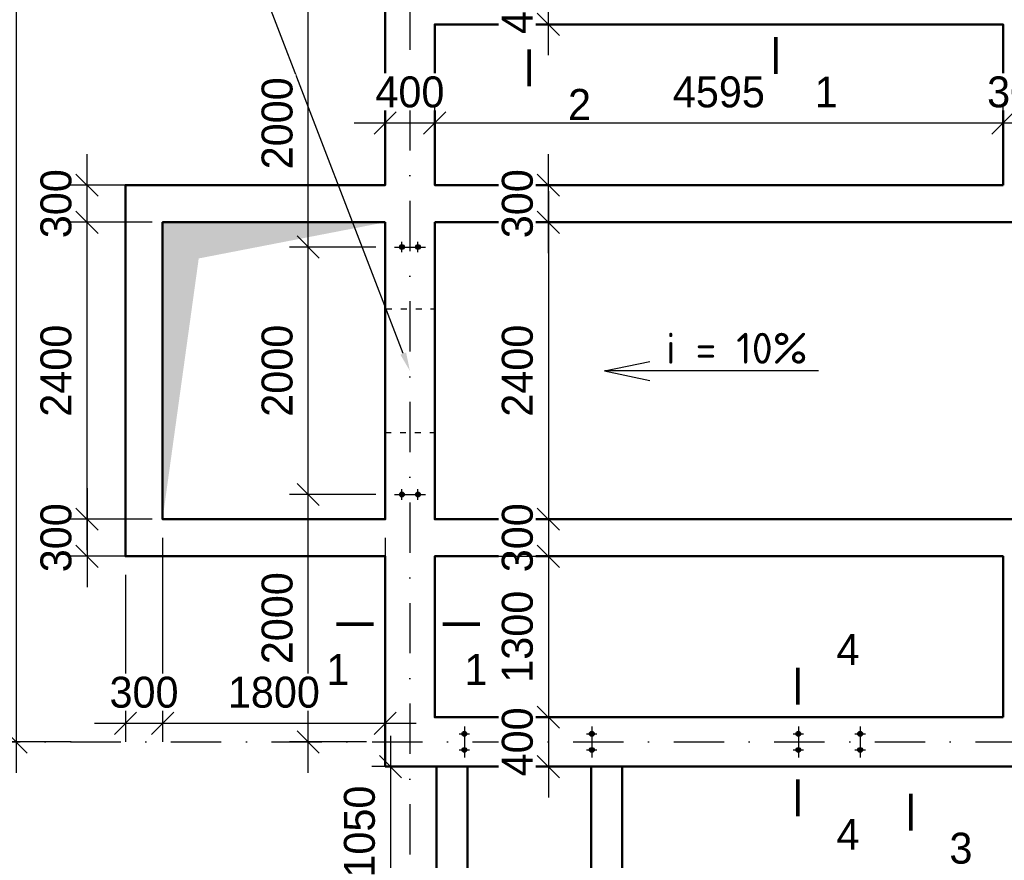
# Model space of a CAD drawing. Header units: millimetres. Extents: x 276090 to 4504742, y 101177 to 478412.
# Tile 15 of 43: x 291688 to 299647, y 208129 to 214923. Entities that reach past the tile are written whole.
import ezdxf
from ezdxf import colors
from ezdxf.entities.mleader import LeaderData, LeaderLine
from ezdxf.math import Vec2, Vec3

# ---------------------------------------------------------------- set-up
doc = ezdxf.new("R2010")
doc.units = ezdxf.units.MM
doc.header["$LTSCALE"] = 8
doc.linetypes.add('ACAD_ISO03W100', pattern=[30, 12, -18])
doc.linetypes.add('DASHDOT2', pattern=[12.7, 6.35, -3.175, 0, -3.175])
doc.layers.add('стен', color=7, linetype='Continuous')
doc.styles.add('V@ler@Live', font='isocpeui.ttf', dxfattribs={"height": 250})
doc.dimstyles.new('ISO-25', dxfattribs={"dimtxt": 250, "dimasz": 250, "dimexe": 150, "dimexo": 300, "dimgap": 125, "dimtad": 1, "dimtxsty": 'Standard', "dimblk": 'OBLIQUE', "dimcen": 2.5, "dimdle": 250, "dimadec": 0, "dimazin": 0, "dimtfac": 1, "dimtmove": 0, "dimatfit": 3, "dimldrblk": 'OBLIQUE', "dimfxl": 1, "dimarcsym": 0})

# ---------------------------------------------------------------- blocks, each defined once
blk = doc.blocks.new('_Oblique')
at = {"color": 0, "linetype": 'ByBlock', "lineweight": -2}
blk.add_line((-0.5, -0.5), (0.5, 0.5), dxfattribs=at)
blk = doc.blocks.new('*D112')
at = {"color": 0, "linetype": 'ByBlock', "lineweight": -2, "ltscale": 8, "transparency": 16777216}
for p, q in [((291658.9, 215336), (291658.9, 208836)), ((292104.7, 215086), (291508.9, 215086)), ((292104.7, 209086), (291508.9, 209086))]:
    blk.add_line(p, q, dxfattribs=at)
at = {"layer": 'Defpoints', "color": 0, "linetype": 'ByBlock', "lineweight": -2, "ltscale": 8, "transparency": 16777216}
for p in [(292254.7, 215086), (291658.9, 209086), (292254.7, 209086)]:
    blk.add_point(p, dxfattribs=at)
at = {"color": 0, "linetype": 'ByBlock', "lineweight": -2, "ltscale": 8, "transparency": 16777216, "xscale": 180, "yscale": 180, "zscale": 180}
for p, rotation in [((291658.9, 215086), 90), ((291658.9, 209086), 270)]:
    blk.add_blockref('_Oblique', p, dxfattribs=dict(at, rotation=rotation))
at = {"color": 0, "linetype": 'ByBlock', "lineweight": -2, "ltscale": 8, "transparency": 16777216, "insert": (291408.9, 212086), "char_height": 250, "attachment_point": 5, "rotation": 90}
blk.add_mtext('6000', dxfattribs=at)
blk = doc.blocks.new('*D123')
at = {"color": 0, "linetype": 'ByBlock', "lineweight": -2, "ltscale": 8, "transparency": 16777216}
for p, q in [((294019.8, 208836), (294019.8, 211336)), ((294567.3, 211086), (293869.8, 211086)), ((294492.3, 209086), (293869.8, 209086))]:
    blk.add_line(p, q, dxfattribs=at)
at = {"layer": 'Defpoints', "color": 0, "linetype": 'ByBlock', "lineweight": -2, "ltscale": 8, "transparency": 16777216}
for p in [(294019.8, 211086), (294717.3, 211086), (294642.3, 209086)]:
    blk.add_point(p, dxfattribs=at)
at = {"color": 0, "linetype": 'ByBlock', "lineweight": -2, "ltscale": 8, "transparency": 16777216, "xscale": 180, "yscale": 180, "zscale": 180}
for p, rotation in [((294019.8, 211086), 90), ((294019.8, 209086), 270)]:
    blk.add_blockref('_Oblique', p, dxfattribs=dict(at, rotation=rotation))
at = {"color": 0, "linetype": 'ByBlock', "lineweight": -2, "ltscale": 8, "transparency": 16777216, "insert": (293769.8, 210086), "char_height": 250, "attachment_point": 5, "rotation": 90}
blk.add_mtext('2000', dxfattribs=at)
blk = doc.blocks.new('*D113')
at = {"color": 0, "linetype": 'ByBlock', "lineweight": -2, "ltscale": 8, "transparency": 16777216}
for p, q in [((292232, 213036.2), (292232, 213836.2)), ((292757.7, 213586.2), (292082, 213586.2)), ((292757.7, 213286.2), (292082, 213286.2))]:
    blk.add_line(p, q, dxfattribs=at)
at = {"layer": 'Defpoints', "color": 0, "linetype": 'ByBlock', "lineweight": -2, "ltscale": 8, "transparency": 16777216}
for p in [(292232, 213586.2), (292907.7, 213586.2), (292907.7, 213286.2)]:
    blk.add_point(p, dxfattribs=at)
at = {"color": 0, "linetype": 'ByBlock', "lineweight": -2, "ltscale": 8, "transparency": 16777216, "xscale": 180, "yscale": 180, "zscale": 180}
for p, rotation in [((292232, 213586.2), 90), ((292232, 213286.2), 270)]:
    blk.add_blockref('_Oblique', p, dxfattribs=dict(at, rotation=rotation))
at = {"color": 0, "linetype": 'ByBlock', "lineweight": -2, "ltscale": 8, "transparency": 16777216, "insert": (291982, 213436.2), "char_height": 250, "attachment_point": 5, "rotation": 90}
blk.add_mtext('300', dxfattribs=at)
blk = doc.blocks.new('цвцуап123234')
at = {"layer": 'стен', "linetype": 'ByBlock', "lineweight": -2, "ltscale": 8}
h = blk.add_hatch(color=256, dxfattribs=at)
h.dxf.hatch_style = 1
edge = h.paths.add_edge_path()
edge.add_arc((295282.3, 214691.1), 19.6, 0, 360)
h = blk.add_hatch(color=256, dxfattribs=at)
h.dxf.hatch_style = 1
edge = h.paths.add_edge_path()
edge.add_arc((295282.3, 214561.3), 19.6, 0, 360)
at = {"linetype": 'ByBlock', "lineweight": -2, "ltscale": 8}
for p, q in [((295240, 214691.1), (295324.6, 214691.1)), ((295282.3, 214751.2), (295282.3, 214501.2)), ((295240, 214561.3), (295324.6, 214561.3))]:
    blk.add_line(p, q, dxfattribs=at)
for centre in [(295282.3, 214691.1), (295282.3, 214561.3)]:
    blk.add_circle(centre, 19.6, dxfattribs=at)
blk = doc.blocks.new('*D130')
at = {"color": 0, "linetype": 'ByBlock', "lineweight": -2, "ltscale": 8, "transparency": 16777216}
for p, q in [((294019.8, 210836), (294019.8, 213336)), ((294567.3, 213086), (293869.8, 213086)), ((294567.3, 211086), (293869.8, 211086))]:
    blk.add_line(p, q, dxfattribs=at)
at = {"layer": 'Defpoints', "color": 0, "linetype": 'ByBlock', "lineweight": -2, "ltscale": 8, "transparency": 16777216}
for p in [(294019.8, 213086), (294717.3, 213086), (294717.3, 211086)]:
    blk.add_point(p, dxfattribs=at)
at = {"color": 0, "linetype": 'ByBlock', "lineweight": -2, "ltscale": 8, "transparency": 16777216, "xscale": 180, "yscale": 180, "zscale": 180}
for p, rotation in [((294019.8, 213086), 90), ((294019.8, 211086), 270)]:
    blk.add_blockref('_Oblique', p, dxfattribs=dict(at, rotation=rotation))
at = {"color": 0, "linetype": 'ByBlock', "lineweight": -2, "ltscale": 8, "transparency": 16777216, "insert": (293769.8, 212086), "char_height": 250, "attachment_point": 5, "rotation": 90}
blk.add_mtext('2000', dxfattribs=at)
blk = doc.blocks.new('*D131')
at = {"color": 0, "linetype": 'ByBlock', "lineweight": -2, "ltscale": 8, "transparency": 16777216}
for p, q in [((294019.8, 212836), (294019.8, 215336)), ((294492.3, 215086), (293869.8, 215086)), ((294567.3, 213086), (293869.8, 213086))]:
    blk.add_line(p, q, dxfattribs=at)
at = {"layer": 'Defpoints', "color": 0, "linetype": 'ByBlock', "lineweight": -2, "ltscale": 8, "transparency": 16777216}
for p in [(294019.8, 215086), (294642.3, 215086), (294717.3, 213086)]:
    blk.add_point(p, dxfattribs=at)
at = {"color": 0, "linetype": 'ByBlock', "lineweight": -2, "ltscale": 8, "transparency": 16777216, "xscale": 180, "yscale": 180, "zscale": 180}
for p, rotation in [((294019.8, 215086), 90), ((294019.8, 213086), 270)]:
    blk.add_blockref('_Oblique', p, dxfattribs=dict(at, rotation=rotation))
at = {"color": 0, "linetype": 'ByBlock', "lineweight": -2, "ltscale": 8, "transparency": 16777216, "insert": (293769.8, 214086), "char_height": 250, "attachment_point": 5, "rotation": 90, "bg_fill": 3, "box_fill_scale": 1.1, "bg_fill_color": 256, "bg_fill_true_color": 13158600, "bg_fill_transparency": 0}
blk.add_mtext('2000', dxfattribs=at)
blk = doc.blocks.new('*D140')
at = {"color": 0, "linetype": 'ByBlock', "lineweight": -2, "ltscale": 8, "transparency": 16777216}
for p, q in [((295961.9, 213536.2), (295961.9, 210636.2)), ((295363.1, 213286.2), (296111.9, 213286.2)), ((295363.1, 210886.2), (296111.9, 210886.2))]:
    blk.add_line(p, q, dxfattribs=at)
at = {"layer": 'Defpoints', "color": 0, "linetype": 'ByBlock', "lineweight": -2, "ltscale": 8, "transparency": 16777216}
for p in [(295213.1, 213286.2), (295213.1, 210886.2), (295961.9, 210886.2)]:
    blk.add_point(p, dxfattribs=at)
at = {"color": 0, "linetype": 'ByBlock', "lineweight": -2, "ltscale": 8, "transparency": 16777216, "xscale": 180, "yscale": 180, "zscale": 180}
for p, rotation in [((295961.9, 213286.2), 90), ((295961.9, 210886.2), 270)]:
    blk.add_blockref('_Oblique', p, dxfattribs=dict(at, rotation=rotation))
at = {"color": 0, "linetype": 'ByBlock', "lineweight": -2, "ltscale": 8, "transparency": 16777216, "insert": (295711.9, 212086.2), "char_height": 250, "attachment_point": 5, "rotation": 90, "bg_fill": 3, "box_fill_scale": 1.1, "bg_fill_color": 256, "bg_fill_true_color": 13158600, "bg_fill_transparency": 0}
blk.add_mtext('2400', dxfattribs=at)
blk = doc.blocks.new('*D141')
at = {"color": 0, "linetype": 'ByBlock', "lineweight": -2, "ltscale": 8, "transparency": 16777216}
for p, q in [((295961.9, 213036.2), (295961.9, 213836.2)), ((295363.1, 213586.2), (296111.9, 213586.2)), ((295363.1, 213286.2), (296111.9, 213286.2))]:
    blk.add_line(p, q, dxfattribs=at)
at = {"layer": 'Defpoints', "color": 0, "linetype": 'ByBlock', "lineweight": -2, "ltscale": 8, "transparency": 16777216}
for p in [(295213.1, 213586.2), (295961.9, 213586.2), (295213.1, 213286.2)]:
    blk.add_point(p, dxfattribs=at)
at = {"color": 0, "linetype": 'ByBlock', "lineweight": -2, "ltscale": 8, "transparency": 16777216, "xscale": 180, "yscale": 180, "zscale": 180}
for p, rotation in [((295961.9, 213586.2), 90), ((295961.9, 213286.2), 270)]:
    blk.add_blockref('_Oblique', p, dxfattribs=dict(at, rotation=rotation))
at = {"color": 0, "linetype": 'ByBlock', "lineweight": -2, "ltscale": 8, "transparency": 16777216, "insert": (295711.9, 213436.2), "char_height": 250, "attachment_point": 5, "rotation": 90, "bg_fill": 3, "box_fill_scale": 1.1, "bg_fill_color": 256, "bg_fill_true_color": 13158600, "bg_fill_transparency": 0}
blk.add_mtext('300', dxfattribs=at)
blk = doc.blocks.new('*D142')
at = {"color": 0, "linetype": 'ByBlock', "lineweight": -2, "ltscale": 8, "transparency": 16777216}
for p, q in [((295961.9, 211136.2), (295961.9, 210336.2)), ((295363.1, 210886.2), (296111.9, 210886.2)), ((295363.1, 210586.2), (296111.9, 210586.2))]:
    blk.add_line(p, q, dxfattribs=at)
at = {"layer": 'Defpoints', "color": 0, "linetype": 'ByBlock', "lineweight": -2, "ltscale": 8, "transparency": 16777216}
for p in [(295213.1, 210886.2), (295213.1, 210586.2), (295961.9, 210586.2)]:
    blk.add_point(p, dxfattribs=at)
at = {"color": 0, "linetype": 'ByBlock', "lineweight": -2, "ltscale": 8, "transparency": 16777216, "xscale": 180, "yscale": 180, "zscale": 180}
for p, rotation in [((295961.9, 210886.2), 90), ((295961.9, 210586.2), 270)]:
    blk.add_blockref('_Oblique', p, dxfattribs=dict(at, rotation=rotation))
at = {"color": 0, "linetype": 'ByBlock', "lineweight": -2, "ltscale": 8, "transparency": 16777216, "insert": (295711.9, 210736.2), "char_height": 250, "attachment_point": 5, "rotation": 90, "bg_fill": 3, "box_fill_scale": 1.1, "bg_fill_color": 256, "bg_fill_true_color": 13158600, "bg_fill_transparency": 0}
blk.add_mtext('300', dxfattribs=at)
blk = doc.blocks.new('*D143')
at = {"color": 0, "linetype": 'ByBlock', "lineweight": -2, "ltscale": 8, "transparency": 16777216}
for p, q in [((295961.9, 210836.2), (295961.9, 209036)), ((295363.1, 210586.2), (296111.9, 210586.2)), ((295363.1, 209286), (296111.9, 209286))]:
    blk.add_line(p, q, dxfattribs=at)
at = {"layer": 'Defpoints', "color": 0, "linetype": 'ByBlock', "lineweight": -2, "ltscale": 8, "transparency": 16777216}
for p in [(295213.1, 210586.2), (295213.1, 209286), (295961.9, 209286)]:
    blk.add_point(p, dxfattribs=at)
at = {"color": 0, "linetype": 'ByBlock', "lineweight": -2, "ltscale": 8, "transparency": 16777216, "xscale": 180, "yscale": 180, "zscale": 180}
for p, rotation in [((295961.9, 210586.2), 90), ((295961.9, 209286), 270)]:
    blk.add_blockref('_Oblique', p, dxfattribs=dict(at, rotation=rotation))
at = {"color": 0, "linetype": 'ByBlock', "lineweight": -2, "ltscale": 8, "transparency": 16777216, "insert": (295711.9, 209936.1), "char_height": 250, "attachment_point": 5, "rotation": 90, "bg_fill": 3, "box_fill_scale": 1.1, "bg_fill_color": 256, "bg_fill_true_color": 13158600, "bg_fill_transparency": 0}
blk.add_mtext('1300', dxfattribs=at)
blk = doc.blocks.new('*D144')
at = {"color": 0, "linetype": 'ByBlock', "lineweight": -2, "ltscale": 8, "transparency": 16777216}
for p, q in [((295961.9, 214636), (295961.9, 215536)), ((295443.1, 215286), (296111.9, 215286)), ((295363.1, 214886), (296111.9, 214886))]:
    blk.add_line(p, q, dxfattribs=at)
at = {"layer": 'Defpoints', "color": 0, "linetype": 'ByBlock', "lineweight": -2, "ltscale": 8, "transparency": 16777216}
for p in [(295293.1, 215286), (295961.9, 215286), (295213.1, 214886)]:
    blk.add_point(p, dxfattribs=at)
at = {"color": 0, "linetype": 'ByBlock', "lineweight": -2, "ltscale": 8, "transparency": 16777216, "xscale": 180, "yscale": 180, "zscale": 180}
for p, rotation in [((295961.9, 215286), 90), ((295961.9, 214886), 270)]:
    blk.add_blockref('_Oblique', p, dxfattribs=dict(at, rotation=rotation))
at = {"color": 0, "linetype": 'ByBlock', "lineweight": -2, "ltscale": 8, "transparency": 16777216, "insert": (295711.9, 215086), "char_height": 250, "attachment_point": 5, "rotation": 90, "bg_fill": 3, "box_fill_scale": 1.1, "bg_fill_color": 256, "bg_fill_true_color": 13158600, "bg_fill_transparency": 0}
blk.add_mtext('400', dxfattribs=at)
blk = doc.blocks.new('*D145')
at = {"color": 0, "linetype": 'ByBlock', "lineweight": -2, "ltscale": 8, "transparency": 16777216}
for p, q in [((295961.9, 209536.3), (295961.9, 208636.3)), ((295363.1, 209286.3), (296111.9, 209286.3)), ((295443.1, 208886.3), (296111.9, 208886.3))]:
    blk.add_line(p, q, dxfattribs=at)
at = {"layer": 'Defpoints', "color": 0, "linetype": 'ByBlock', "lineweight": -2, "ltscale": 8, "transparency": 16777216}
for p in [(295213.1, 209286.3), (295293.1, 208886.3), (295961.9, 208886.3)]:
    blk.add_point(p, dxfattribs=at)
at = {"color": 0, "linetype": 'ByBlock', "lineweight": -2, "ltscale": 8, "transparency": 16777216, "xscale": 180, "yscale": 180, "zscale": 180}
for p, rotation in [((295961.9, 209286.3), 90), ((295961.9, 208886.3), 270)]:
    blk.add_blockref('_Oblique', p, dxfattribs=dict(at, rotation=rotation))
at = {"color": 0, "linetype": 'ByBlock', "lineweight": -2, "ltscale": 8, "transparency": 16777216, "insert": (295711.9, 209086.3), "char_height": 250, "attachment_point": 5, "rotation": 90, "bg_fill": 3, "box_fill_scale": 1.1, "bg_fill_color": 256, "bg_fill_true_color": 13158600, "bg_fill_transparency": 0}
blk.add_mtext('400', dxfattribs=at)
blk = doc.blocks.new('*D146')
at = {"color": 0, "linetype": 'ByBlock', "lineweight": -2, "ltscale": 8, "transparency": 16777216}
for p, q in [((292232, 210636.2), (292232, 213536.2)), ((292757.7, 213286.2), (292082, 213286.2)), ((292757.7, 210886.2), (292082, 210886.2))]:
    blk.add_line(p, q, dxfattribs=at)
at = {"layer": 'Defpoints', "color": 0, "linetype": 'ByBlock', "lineweight": -2, "ltscale": 8, "transparency": 16777216}
for p in [(292232, 213286.2), (292907.7, 213286.2), (292907.7, 210886.2)]:
    blk.add_point(p, dxfattribs=at)
at = {"color": 0, "linetype": 'ByBlock', "lineweight": -2, "ltscale": 8, "transparency": 16777216, "xscale": 180, "yscale": 180, "zscale": 180}
for p, rotation in [((292232, 213286.2), 90), ((292232, 210886.2), 270)]:
    blk.add_blockref('_Oblique', p, dxfattribs=dict(at, rotation=rotation))
at = {"color": 0, "linetype": 'ByBlock', "lineweight": -2, "ltscale": 8, "transparency": 16777216, "insert": (291982, 212086.2), "char_height": 250, "attachment_point": 5, "rotation": 90}
blk.add_mtext('2400', dxfattribs=at)
blk = doc.blocks.new('*D147')
at = {"color": 0, "linetype": 'ByBlock', "lineweight": -2, "ltscale": 8, "transparency": 16777216}
for p, q in [((292232, 211136.2), (292232, 210336.2)), ((292757.7, 210886.2), (292082, 210886.2)), ((292757.7, 210586.2), (292082, 210586.2))]:
    blk.add_line(p, q, dxfattribs=at)
at = {"layer": 'Defpoints', "color": 0, "linetype": 'ByBlock', "lineweight": -2, "ltscale": 8, "transparency": 16777216}
for p in [(292907.7, 210886.2), (292232, 210586.2), (292907.7, 210586.2)]:
    blk.add_point(p, dxfattribs=at)
at = {"color": 0, "linetype": 'ByBlock', "lineweight": -2, "ltscale": 8, "transparency": 16777216, "xscale": 180, "yscale": 180, "zscale": 180}
for p, rotation in [((292232, 210886.2), 90), ((292232, 210586.2), 270)]:
    blk.add_blockref('_Oblique', p, dxfattribs=dict(at, rotation=rotation))
at = {"color": 0, "linetype": 'ByBlock', "lineweight": -2, "ltscale": 8, "transparency": 16777216, "insert": (291982, 210736.2), "char_height": 250, "attachment_point": 5, "rotation": 90}
blk.add_mtext('300', dxfattribs=at)
blk = doc.blocks.new('*D148')
at = {"color": 0, "linetype": 'ByBlock', "lineweight": -2, "ltscale": 8, "transparency": 16777216}
for p, q in [((292842.7, 210736.2), (292842.7, 209086.3)), ((294642.3, 210736.2), (294642.3, 209086.3)), ((292592.7, 209236.3), (294892.3, 209236.3))]:
    blk.add_line(p, q, dxfattribs=at)
at = {"layer": 'Defpoints', "color": 0, "linetype": 'ByBlock', "lineweight": -2, "ltscale": 8, "transparency": 16777216}
for p in [(292842.7, 210886.2), (294642.3, 210886.2), (294642.3, 209236.3)]:
    blk.add_point(p, dxfattribs=at)
at = {"color": 0, "linetype": 'ByBlock', "lineweight": -2, "ltscale": 8, "transparency": 16777216, "xscale": 180, "yscale": 180, "zscale": 180, "rotation": 180}
blk.add_blockref('_Oblique', (292842.7, 209236.3), dxfattribs=at)
at = {"color": 0, "linetype": 'ByBlock', "lineweight": -2, "ltscale": 8, "transparency": 16777216, "xscale": 180, "yscale": 180, "zscale": 180}
blk.add_blockref('_Oblique', (294642.3, 209236.3), dxfattribs=at)
at = {"color": 0, "linetype": 'ByBlock', "lineweight": -2, "ltscale": 8, "transparency": 16777216, "insert": (293742.5, 209486.3), "char_height": 250, "attachment_point": 5, "bg_fill": 3, "box_fill_scale": 1.1, "bg_fill_color": 256, "bg_fill_true_color": 13158600, "bg_fill_transparency": 0}
blk.add_mtext('1800', dxfattribs=at)
blk = doc.blocks.new('*D149')
at = {"color": 0, "linetype": 'ByBlock', "lineweight": -2, "ltscale": 8, "transparency": 16777216}
for p, q in [((292842.7, 210736.2), (292842.7, 209086.3)), ((292542.7, 210436.2), (292542.7, 209086.3)), ((292292.7, 209236.3), (293092.7, 209236.3))]:
    blk.add_line(p, q, dxfattribs=at)
at = {"layer": 'Defpoints', "color": 0, "linetype": 'ByBlock', "lineweight": -2, "ltscale": 8, "transparency": 16777216}
for p in [(292842.7, 210886.2), (292542.7, 210586.2), (292842.7, 209236.3)]:
    blk.add_point(p, dxfattribs=at)
at = {"color": 0, "linetype": 'ByBlock', "lineweight": -2, "ltscale": 8, "transparency": 16777216, "xscale": 180, "yscale": 180, "zscale": 180, "rotation": 180}
blk.add_blockref('_Oblique', (292542.7, 209236.3), dxfattribs=at)
at = {"color": 0, "linetype": 'ByBlock', "lineweight": -2, "ltscale": 8, "transparency": 16777216, "xscale": 180, "yscale": 180, "zscale": 180}
blk.add_blockref('_Oblique', (292842.7, 209236.3), dxfattribs=at)
at = {"color": 0, "linetype": 'ByBlock', "lineweight": -2, "ltscale": 8, "transparency": 16777216, "insert": (292692.7, 209486.3), "char_height": 250, "attachment_point": 5, "bg_fill": 3, "box_fill_scale": 1.1, "bg_fill_color": 256, "bg_fill_true_color": 13158600, "bg_fill_transparency": 0}
blk.add_mtext('300', dxfattribs=at)
blk = doc.blocks.new('*D151')
at = {"color": 0, "linetype": 'ByBlock', "lineweight": -2, "ltscale": 8, "transparency": 16777216}
for p, q in [((294685.3, 209136), (294685.3, 207586)), ((295157.3, 208886), (294535.3, 208886)), ((295157.3, 207836), (294535.3, 207836))]:
    blk.add_line(p, q, dxfattribs=at)
at = {"layer": 'Defpoints', "color": 0, "linetype": 'ByBlock', "lineweight": -2, "ltscale": 8, "transparency": 16777216}
for p in [(295307.3, 208886), (294685.3, 207836), (295307.3, 207836)]:
    blk.add_point(p, dxfattribs=at)
at = {"color": 0, "linetype": 'ByBlock', "lineweight": -2, "ltscale": 8, "transparency": 16777216, "xscale": 180, "yscale": 180, "zscale": 180}
for p, rotation in [((294685.3, 208886), 90), ((294685.3, 207836), 270)]:
    blk.add_blockref('_Oblique', p, dxfattribs=dict(at, rotation=rotation))
at = {"color": 0, "linetype": 'ByBlock', "lineweight": -2, "ltscale": 8, "transparency": 16777216, "insert": (294435.3, 208361), "char_height": 250, "attachment_point": 5, "rotation": 90}
blk.add_mtext('1050', dxfattribs=at)
blk = doc.blocks.new('*D152')
at = {"color": 0, "linetype": 'ByBlock', "lineweight": -2, "ltscale": 8, "transparency": 16777216}
for p, q in [((294642.3, 213736.2), (294642.3, 214238.2)), ((295042.3, 213736.2), (295042.3, 214238.2)), ((295292.3, 214088.2), (294392.3, 214088.2))]:
    blk.add_line(p, q, dxfattribs=at)
at = {"layer": 'Defpoints', "color": 0, "linetype": 'ByBlock', "lineweight": -2, "ltscale": 8, "transparency": 16777216}
for p in [(294642.3, 214088.2), (294642.3, 213586.2), (295042.3, 213586.2)]:
    blk.add_point(p, dxfattribs=at)
at = {"color": 0, "linetype": 'ByBlock', "lineweight": -2, "ltscale": 8, "transparency": 16777216, "xscale": 180, "yscale": 180, "zscale": 180, "rotation": 180}
blk.add_blockref('_Oblique', (294642.3, 214088.2), dxfattribs=at)
at = {"color": 0, "linetype": 'ByBlock', "lineweight": -2, "ltscale": 8, "transparency": 16777216, "xscale": 180, "yscale": 180, "zscale": 180}
blk.add_blockref('_Oblique', (295042.3, 214088.2), dxfattribs=at)
at = {"color": 0, "linetype": 'ByBlock', "lineweight": -2, "ltscale": 8, "transparency": 16777216, "insert": (294842.3, 214338.2), "char_height": 250, "attachment_point": 5, "bg_fill": 3, "box_fill_scale": 1.1, "bg_fill_color": 256, "bg_fill_true_color": 13158600, "bg_fill_transparency": 0}
blk.add_mtext('400', dxfattribs=at)
blk = doc.blocks.new('*D154')
at = {"color": 0, "linetype": 'ByBlock', "lineweight": -2, "ltscale": 8, "transparency": 16777216}
for p, q in [((299637.3, 213736.2), (299637.3, 214238.2)), ((299937.3, 213736.2), (299937.3, 214238.2)), ((300187.3, 214088.2), (299387.3, 214088.2))]:
    blk.add_line(p, q, dxfattribs=at)
at = {"layer": 'Defpoints', "color": 0, "linetype": 'ByBlock', "lineweight": -2, "ltscale": 8, "transparency": 16777216}
for p in [(299637.3, 214088.2), (299637.3, 213586.2), (299937.3, 213586.2)]:
    blk.add_point(p, dxfattribs=at)
at = {"color": 0, "linetype": 'ByBlock', "lineweight": -2, "ltscale": 8, "transparency": 16777216, "xscale": 180, "yscale": 180, "zscale": 180, "rotation": 180}
blk.add_blockref('_Oblique', (299637.3, 214088.2), dxfattribs=at)
at = {"color": 0, "linetype": 'ByBlock', "lineweight": -2, "ltscale": 8, "transparency": 16777216, "xscale": 180, "yscale": 180, "zscale": 180}
blk.add_blockref('_Oblique', (299937.3, 214088.2), dxfattribs=at)
at = {"color": 0, "linetype": 'ByBlock', "lineweight": -2, "ltscale": 8, "transparency": 16777216, "insert": (299787.3, 214338.2), "char_height": 250, "attachment_point": 5, "bg_fill": 3, "box_fill_scale": 1.1, "bg_fill_color": 256, "bg_fill_true_color": 13158600, "bg_fill_transparency": 0}
blk.add_mtext('300', dxfattribs=at)
blk = doc.blocks.new('*D155')
at = {"color": 0, "linetype": 'ByBlock', "lineweight": -2, "ltscale": 8, "transparency": 16777216}
for p, q in [((295042.3, 213736.2), (295042.3, 214238.2)), ((299637.3, 213736.2), (299637.3, 214238.2)), ((299887.3, 214088.2), (294792.3, 214088.2))]:
    blk.add_line(p, q, dxfattribs=at)
at = {"layer": 'Defpoints', "color": 0, "linetype": 'ByBlock', "lineweight": -2, "ltscale": 8, "transparency": 16777216}
for p in [(295042.3, 214088.2), (295042.3, 213586.2), (299637.3, 213586.2)]:
    blk.add_point(p, dxfattribs=at)
at = {"color": 0, "linetype": 'ByBlock', "lineweight": -2, "ltscale": 8, "transparency": 16777216, "xscale": 180, "yscale": 180, "zscale": 180, "rotation": 180}
blk.add_blockref('_Oblique', (295042.3, 214088.2), dxfattribs=at)
at = {"color": 0, "linetype": 'ByBlock', "lineweight": -2, "ltscale": 8, "transparency": 16777216, "xscale": 180, "yscale": 180, "zscale": 180}
blk.add_blockref('_Oblique', (299637.3, 214088.2), dxfattribs=at)
at = {"color": 0, "linetype": 'ByBlock', "lineweight": -2, "ltscale": 8, "transparency": 16777216, "insert": (297339.8, 214338.2), "char_height": 250, "attachment_point": 5, "bg_fill": 3, "box_fill_scale": 1.1, "bg_fill_color": 256, "bg_fill_true_color": 13158600, "bg_fill_transparency": 0}
blk.add_mtext('4595', dxfattribs=at)

msp = doc.modelspace()

# ---------------------------------------------------------------- linework, layer by layer
at = {"color": 1, "linetype": 'DASHDOT2', "lineweight": -2, "ltscale": 8}
for p, q in [((294842.337, 215085.984), (294842.337, 205119.269)), ((291284.866, 209085.984), (301622.337, 209085.984))]:
    msp.add_line(p, q, dxfattribs=at)
at = {"linetype": 'ACAD_ISO03W100', "lineweight": 30, "ltscale": 0.5}
for p, q in [((294649.227, 212585.984), (295042.337, 212585.984)), ((294642.337, 211585.984), (295042.337, 211585.984))]:
    msp.add_line(p, q, dxfattribs=at)
at = {"lineweight": -3}
for p, q in [((296415.014, 212084.032), (296782.945, 212159.75)), ((298146.277, 212084.032), (296415.014, 212084.032)), ((296415.014, 212084.032), (296782.945, 212008.315))]:
    msp.add_line(p, q, dxfattribs=at)
at = {"linetype": 'ByBlock', "lineweight": 50, "ltscale": 8}
msp.add_line((294642.337, 208885.984), (301822.337, 208885.984), dxfattribs=at)
for points in [[(294642.337, 208885.984), (294642.337, 210586.159), (292542.653, 210586.159), (292542.653, 213586.159), (294642.337, 213586.159), (294642.337, 215285.984), (301822.337, 215285.984), (301822.337, 208885.984)], [(295057.337, 208885.984), (295057.337, 207585.984), (296557.337, 207585.984), (296557.337, 208885.984)], [(295307.337, 208885.984), (295307.337, 207835.984), (296307.337, 207835.984), (296307.337, 208885.984)]]:
    msp.add_lwpolyline(points, dxfattribs=at)
for points in [[(295042.337, 213286.159), (299937.337, 213286.159), (299937.337, 214885.984), (301422.337, 214885.984), (301422.337, 209285.984), (299937.337, 209285.984), (299937.337, 210886.159), (295042.337, 210886.159)], [(299637.337, 213586.159), (299637.337, 214885.984), (295042.337, 214885.984), (295042.337, 213586.159)], [(294642.337, 213286.159), (294642.337, 210886.159), (292842.653, 210886.159), (292842.653, 213286.159)], [(299637.337, 209285.984), (299637.337, 210586.159), (295042.337, 210586.159), (295042.337, 209285.984)]]:
    msp.add_lwpolyline(points, close=True, dxfattribs=at)
at = {"linetype": 'ByBlock', "lineweight": -2}
for points in [[(297977.797, 209387.467, 30, 30, 0), (297977.797, 209687.467, 30, 30, 0), (297977.797, 209587.467, 0, 40, 0), (298177.797, 209587.467, 0, 0, 0), (298477.797, 209587.467, 0, 0, 0)], [(297977.797, 208784.501, 30, 30, 0), (297977.797, 208484.501, 30, 30, 0), (297977.797, 208584.501, 0, 40, 0), (298177.797, 208584.501, 0, 0, 0), (298477.797, 208584.501, 0, 0, 0)], [(298890.512, 208668.85, 30, 30, 0), (298890.512, 208368.85, 30, 30, 0), (298890.512, 208468.85, 0, 40, 0), (299090.512, 208468.85, 0, 0, 0), (299390.512, 208468.85, 0, 0, 0)]]:
    msp.add_lwpolyline(points, format="xyseb", dxfattribs=at)
at = {"color": 252, "linetype": 'ByBlock', "lineweight": -2}
msp.add_solid([(292842.653, 210886.159), (292842.653, 213286.159), (293135.019, 212993.793), (294642.337, 213286.159)], dxfattribs=at)

# ---------------------------------------------------------------- block references
at = {"linetype": 'ByBlock', "lineweight": -2, "rotation": 90}
for p in [(509468.516, -82196.353), (509468.516, -84196.353)]:
    msp.add_blockref('цвцуап123234', p, dxfattribs=at)
at = {"linetype": 'ByBlock', "lineweight": -2}
for p in [(0, -5540.195), (1030, -5540.195), (2700, -5540.195), (3200, -5540.195)]:
    msp.add_blockref('цвцуап123234', p, dxfattribs=at)

# ---------------------------------------------------------------- texts
at = {"lineweight": -3, "insert": (298055.573, 212392.848), "char_height": 250, "width": 1153.45275, "attachment_point": 3, "style": 'V@ler@Live'}
msp.add_mtext('{\\fISOCPEUR|b0|i0|c238|p34;i = \\fISOCPEUR|b0|i0|c204|p34;10\\fISOCPEUR|b0|i0|c238|p34;%}', dxfattribs=at)
at = {"lineweight": -3, "char_height": 250, "width": 140.97526}
for s, insert, attachment_point in [('4', (298291.027, 209957.738), 1), ('3', (299203.742, 208098.579), 7)]:
    msp.add_mtext(s, dxfattribs=dict(at, insert=insert, attachment_point=attachment_point))
at = {"lineweight": -3, "insert": (298291.027, 208214.229), "char_height": 250, "attachment_point": 7}
msp.add_mtext('4', dxfattribs=at)

# ---------------------------------------------------------------- dimensions: what is measured, and where the dimension line sits
at = {"linetype": 'ByBlock', "lineweight": -2, "ltscale": 8}
dim = msp.add_linear_dim(base=(291658.872, 209085.984), p1=(292254.695, 215085.984), p2=(292254.695, 209085.984), angle=90, dimstyle='ISO-25', override={"dimasz": 180, "dimexo": 150, "dimdec": 0, "dimtdec": 0, "dimfxl": 1.25}, dxfattribs=at)
dim.commit()
dim.dimension.update_dxf_attribs({"geometry": '*D112', "text_midpoint": (291408.872, 212085.984)})
at = {"color": 5, "linetype": 'ByBlock', "lineweight": -2, "ltscale": 8}
for base, p1, p2, angle, picture, middle in [((292231.999, 213586.159), (292907.653, 213286.159), (292907.653, 213586.159), 270, '*D113', (292231.999, 213436.159)), ((292231.999, 213286.159), (292907.653, 210886.159), (292907.653, 213286.159), 270, '*D146', (292231.999, 212086.159)), ((292231.999, 210586.159), (292907.653, 210886.159), (292907.653, 210586.159), 90, '*D147', (292231.999, 210736.159))]:
    dim = msp.add_linear_dim(base=base, p1=p1, p2=p2, angle=angle, dimstyle='ISO-25', override={"dimasz": 180, "dimexo": 150, "dimdec": 0, "dimtdec": 0, "dimtmove": 1, "dimfxl": 1.25}, dxfattribs=at)
    dim.commit()
    dim.dimension.update_dxf_attribs({"geometry": picture, "text_midpoint": middle, "dimtype": 160})
for base, p1, p2, picture, middle in [((294019.811, 213085.984), (294717.337, 211085.984), (294717.337, 213085.984), '*D130', (293769.811, 212085.984)), ((294019.811, 211085.984), (294642.337, 209085.984), (294717.337, 211085.984), '*D123', (293769.811, 210085.984))]:
    dim = msp.add_linear_dim(base=base, p1=p1, p2=p2, angle=90, dimstyle='ISO-25', override={"dimasz": 180, "dimexo": 150, "dimdec": 0, "dimtdec": 0, "dimtmove": 1, "dimfxl": 1.25}, dxfattribs=at)
    dim.commit()
    dim.dimension.update_dxf_attribs({"geometry": picture, "text_midpoint": middle})

# ---------------------------------------------------------------- leaders
at = {"layer": 'Defpoints', "linetype": 'ByBlock', "lineweight": -2, "ltscale": 8}
ml = msp.add_multileader_mtext('Standard', dxfattribs=at)
ml.set_content('{\\fISOCPEUR|b0|i0|c204|p34;отв\\fISOCPEUR|b0|i0|c238|p34;. 1000 x 800 (h)\\fISOCPEUR|b0|i0|c204|p34;\\Pн. -2.200}', color=256, style='V@ler@Live')
ml.set_leader_properties()
ml.build(insert=Vec2(0, 0))
ml.multileader.update_dxf_attribs({"text_left_attachment_type": 6, "text_right_attachment_type": 6, "dogleg_length": 0.36, "arrow_head_size": 150})
ctx = ml.context
ctx.base_point, ctx.char_height, ctx.arrow_head_size, ctx.plane_origin = Vec3(290380.576, 216063.436), 250, 150, Vec3(293611.399, 213273.55)
ctx.left_attachment, ctx.right_attachment, ctx.text_align_type = 6, 6, 1
notes = []
notes.append((ctx, [(0, (1, 1, 0), (293309.936, 216063.436), (-1, 0), 0.36, [(0, [(294842.337, 212084.577)], 0, [])])]))
ctx.mtext.insert, ctx.mtext.alignment, ctx.mtext.flow_direction = Vec3(291845.076, 216363.436), 2, 5
for ctx, leaders in notes:
    for number, flags, end, landing, length, lines in leaders:
        leader = LeaderData()
        leader.index, (leader.has_last_leader_line, leader.has_dogleg_vector, leader.attachment_direction) = number, flags
        leader.last_leader_point, leader.dogleg_vector, leader.dogleg_length = Vec3(end), Vec3(landing), length
        for number, points, colour, breaks in lines:
            line = LeaderLine()
            line.index, line.vertices, line.color, line.breaks = number, Vec3.list(points), colors.encode_raw_color(colour), breaks
            leader.lines.append(line)
        ctx.leaders.append(leader)

# ---------------------------------------------------------------- next in the draw order: dimensions: what is measured, and where the dimension line sits
at = {"color": 5, "linetype": 'ByBlock', "lineweight": -2, "ltscale": 8}
dim = msp.add_linear_dim(base=(295961.944, 215285.984), p1=(295213.052, 214885.984), p2=(295293.052, 215285.984), angle=90, dimstyle='ISO-25', override={"dimasz": 180, "dimexo": 150, "dimdec": 0, "dimtdec": 0, "dimfxl": 1.25, "dimtfill": 1}, dxfattribs=at)
dim.commit()
dim.dimension.update_dxf_attribs({"geometry": '*D144', "text_midpoint": (295961.944, 215085.984), "dimtype": 160})
for base, p1, p2, override, picture, middle in [((294019.811, 215085.984), (294717.337, 213085.984), (294642.337, 215085.984), {"dimasz": 180, "dimexo": 150, "dimdec": 0, "dimtdec": 0, "dimtmove": 1, "dimfxl": 1.25, "dimtfill": 1}, '*D131', (293769.811, 214085.984)), ((295961.944, 210886.159), (295213.052, 213286.159), (295213.052, 210886.159), {"dimasz": 180, "dimexo": 150, "dimdec": 0, "dimtdec": 0, "dimfxl": 1.25, "dimtfill": 1}, '*D140', (295711.944, 212086.159))]:
    dim = msp.add_linear_dim(base=base, p1=p1, p2=p2, angle=90, dimstyle='ISO-25', override=override, dxfattribs=at)
    dim.commit()
    dim.dimension.update_dxf_attribs({"geometry": picture, "text_midpoint": middle})
dim = msp.add_linear_dim(base=(299637.337, 214088.212), p1=(299937.337, 213586.159), p2=(299637.337, 213586.159), dimstyle='ISO-25', override={"dimasz": 180, "dimexo": 150, "dimdec": 0, "dimtdec": 0, "dimfxl": 1.25, "dimtfill": 1}, dxfattribs=at)
dim.commit()
dim.dimension.update_dxf_attribs({"geometry": '*D154', "text_midpoint": (299787.337, 214088.212), "dimtype": 160})
dim = msp.add_linear_dim(base=(294642.337, 209236.305), p1=(292842.653, 210886.159), p2=(294642.337, 210886.159), dimstyle='ISO-25', override={"dimasz": 180, "dimexo": 150, "dimdec": 0, "dimtdec": 0, "dimfxl": 1.25, "dimtfill": 1}, dxfattribs=at)
dim.commit()
dim.dimension.update_dxf_attribs({"geometry": '*D148', "text_midpoint": (293742.495, 209486.305)})

# ---------------------------------------------------------------- next in the draw order: linework, layer by layer
at = {"linetype": 'ByBlock', "lineweight": -2}
msp.add_lwpolyline([(294548.085, 210038.184, 30, 30, 0), (294248.085, 210038.184, 30, 30, 0), (294348.085, 210038.184, 0, 40, 0), (294348.085, 209838.184, 0, 0, 0), (294348.085, 209538.184, 0, 0, 0)], format="xyseb", dxfattribs=at)

# ---------------------------------------------------------------- next in the draw order: texts
at = {"lineweight": -3, "insert": (294166.884, 209546.279), "char_height": 250, "width": 140.97526, "attachment_point": 7}
msp.add_mtext('1', dxfattribs=at)

# ---------------------------------------------------------------- next in the draw order: dimensions: what is measured, and where the dimension line sits
at = {"color": 5, "linetype": 'ByBlock', "lineweight": -2, "ltscale": 8}
for base, p1, p2, picture, middle in [((295961.944, 213586.159), (295213.052, 213286.159), (295213.052, 213586.159), '*D141', (295961.944, 213436.159)), ((295961.944, 210586.159), (295213.052, 210886.159), (295213.052, 210586.159), '*D142', (295961.944, 210736.159))]:
    dim = msp.add_linear_dim(base=base, p1=p1, p2=p2, angle=90, dimstyle='ISO-25', override={"dimasz": 180, "dimexo": 150, "dimdec": 0, "dimtdec": 0, "dimfxl": 1.25, "dimtfill": 1}, dxfattribs=at)
    dim.commit()
    dim.dimension.update_dxf_attribs({"geometry": picture, "text_midpoint": middle, "dimtype": 160})
dim = msp.add_linear_dim(base=(292842.653, 209236.305), p1=(292542.653, 210586.159), p2=(292842.653, 210886.159), dimstyle='ISO-25', override={"dimasz": 180, "dimexo": 150, "dimdec": 0, "dimtdec": 0, "dimfxl": 1.25, "dimtfill": 1}, dxfattribs=at)
dim.commit()
dim.dimension.update_dxf_attribs({"geometry": '*D149', "text_midpoint": (292692.653, 209236.305), "dimtype": 160})

# ---------------------------------------------------------------- next in the draw order: dimensions: what is measured, and where the dimension line sits
dim = msp.add_linear_dim(base=(294642.337, 214088.212), p1=(295042.337, 213586.159), p2=(294642.337, 213586.159), dimstyle='ISO-25', override={"dimasz": 180, "dimexo": 150, "dimdec": 0, "dimtdec": 0, "dimfxl": 1.25, "dimtfill": 1}, dxfattribs=at)
dim.commit()
dim.dimension.update_dxf_attribs({"geometry": '*D152', "text_midpoint": (294842.337, 214088.212), "dimtype": 160})
dim = msp.add_linear_dim(base=(295961.944, 209285.984), p1=(295213.052, 210586.159), p2=(295213.052, 209285.984), angle=90, dimstyle='ISO-25', override={"dimasz": 180, "dimexo": 150, "dimdec": 0, "dimtdec": 0, "dimfxl": 1.25, "dimtfill": 1}, dxfattribs=at)
dim.commit()
dim.dimension.update_dxf_attribs({"geometry": '*D143', "text_midpoint": (295711.944, 209936.071)})

# ---------------------------------------------------------------- next in the draw order: texts
at = {"lineweight": -3, "insert": (295469.496, 209546.279), "char_height": 250, "width": 140.97526, "attachment_point": 9}
msp.add_mtext('1', dxfattribs=at)

# ---------------------------------------------------------------- next in the draw order: dimensions: what is measured, and where the dimension line sits
at = {"color": 5, "linetype": 'ByBlock', "lineweight": -2, "ltscale": 8}
dim = msp.add_linear_dim(base=(295042.337, 214088.212), p1=(299637.337, 213586.159), p2=(295042.337, 213586.159), dimstyle='ISO-25', override={"dimasz": 180, "dimexo": 150, "dimdec": 0, "dimtdec": 0, "dimfxl": 1.25, "dimtfill": 1}, dxfattribs=at)
dim.commit()
dim.dimension.update_dxf_attribs({"geometry": '*D155', "text_midpoint": (297339.837, 214088.212), "dimtype": 160})
dim = msp.add_linear_dim(base=(295961.944, 208886.335), p1=(295213.052, 209286.335), p2=(295293.052, 208886.335), angle=270, dimstyle='ISO-25', override={"dimasz": 180, "dimexo": 150, "dimdec": 0, "dimtdec": 0, "dimfxl": 1.25, "dimtfill": 1}, dxfattribs=at)
dim.commit()
dim.dimension.update_dxf_attribs({"geometry": '*D145', "text_midpoint": (295961.944, 209086.335), "dimtype": 160})

# ---------------------------------------------------------------- next in the draw order: linework, layer by layer
at = {"linetype": 'ByBlock', "lineweight": -2}
for points in [[(297801.431, 214784.501, 30, 30, 0), (297801.431, 214484.501, 30, 30, 0), (297801.431, 214584.501, 0, 40, 0), (298001.431, 214584.501, 0, 0, 0), (298301.431, 214584.501, 0, 0, 0)], [(295807.337, 214684.062, 30, 30, 0), (295807.337, 214384.062, 30, 30, 0), (295807.337, 214484.062, 0, 40, 0), (296007.337, 214484.062, 0, 0, 0), (296307.337, 214484.062, 0, 0, 0)], [(295107.898, 210038.184, 30, 30, 0), (295407.898, 210038.184, 30, 30, 0), (295307.898, 210038.184, 0, 40, 0), (295307.898, 209838.184, 0, 0, 0), (295307.898, 209538.184, 0, 0, 0)]]:
    msp.add_lwpolyline(points, format="xyseb", dxfattribs=at)

# ---------------------------------------------------------------- next in the draw order: texts
at = {"lineweight": -3, "char_height": 250, "width": 140.97526, "attachment_point": 7}
for s, insert in [('1', (298114.661, 214214.229)), ('2', (296120.567, 214113.791))]:
    msp.add_mtext(s, dxfattribs=dict(at, insert=insert))

# ---------------------------------------------------------------- next in the draw order: dimensions: what is measured, and where the dimension line sits
at = {"color": 5, "linetype": 'ByBlock', "lineweight": -2, "ltscale": 8}
dim = msp.add_linear_dim(base=(294685.28, 207835.984), p1=(295307.337, 208885.984), p2=(295307.337, 207835.984), angle=90, dimstyle='ISO-25', override={"dimasz": 180, "dimexo": 150, "dimdec": 0, "dimtdec": 0, "dimtmove": 1, "dimfxl": 1.25}, dxfattribs=at)
dim.commit()
dim.dimension.update_dxf_attribs({"geometry": '*D151', "text_midpoint": (294685.28, 208360.984), "dimtype": 160})

doc.saveas('drawing.dxf')
